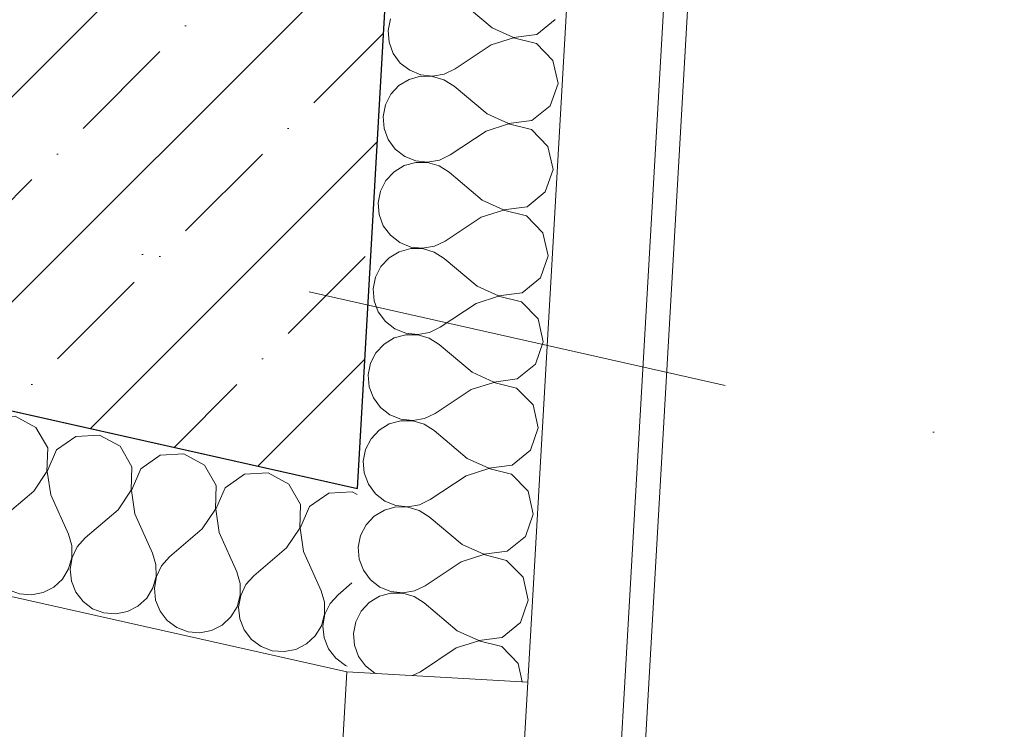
# Model space of a CAD drawing. Header units: millimetres. Extents: x -7213913 to -6935167, y 6129472 to 6353524.
# Tile 87 of 191: x -7189296 to -7188481, y 6156605 to 6157193. Entities that reach past the tile are written whole.
import ezdxf
from ezdxf.enums import TextEntityAlignment as Align

# ---------------------------------------------------------------- set-up
doc = ezdxf.new("R2010")
doc.units = ezdxf.units.MM
doc.header["$MEASUREMENT"] = 0
doc.linetypes.add('Штрихпунктирная', pattern=[670.277762, 352.777767, -176.388884, 0, -141.111112])
for name, color, linetype in [('АР-Стены_внешние_.АР', 7, 'Continuous'), ('АР-Стены_внутренние_пилоны.АР', 7, 'Continuous'), ('АР-Чертеж-Оси_Осевые размеры.АР', 7, 'Continuous')]:
    doc.layers.add(name, color=color, linetype=linetype)
for name, color, linetype, lineweight in [('АР-Стены_внешние_.АР_Ном._пера__1', 7, 'Continuous', 0), ('АР-Стены_внутренние_пилоны.АР_Ном._пера__1', 7, 'Continuous', 15), ('АР-Чертеж-Оси_Осевые размеры.АР_Ном._пера__120', 7, 'Continuous', 0)]:
    doc.layers.add(name, color=color, linetype=linetype, lineweight=lineweight)
doc.styles.add('РЎР“Р•РќР•Р\xa0Р\x98Р\xa0_РЎРўР\x98Р›Р¬_5', font='GOTHIC.TTF')

# ---------------------------------------------------------------- blocks, each defined once
blk = doc.blocks.new('*X522', base_point=(-6566190.34, 6562677.79))
at = {"layer": 'АР-Стены_внешние_.АР_Ном._пера__1', "color": 7, "linetype": 'Continuous', "lineweight": 0}
for p, q in [((-7189647.79, 6156942.68), (-7189659.81, 6156942)), ((-7189630.64, 6156933.36), (-7189647.79, 6156942.68)), ((-7189620.95, 6156916.41), (-7189630.64, 6156933.36)), ((-7189597.58, 6156925.93), (-7189613.59, 6156914.76)), ((-7189578.1, 6156927.02), (-7189597.58, 6156925.93)), ((-7189560.95, 6156917.71), (-7189578.1, 6156927.02)), ((-7189551.25, 6156900.76), (-7189560.95, 6156917.71)), ((-7189621.61, 6156896.91), (-7189620.95, 6156916.41)), ((-7189613.59, 6156914.76), (-7189621.33, 6156896.84)), ((-7189527.89, 6156910.28), (-7189543.9, 6156899.11)), ((-7189508.4, 6156911.37), (-7189527.89, 6156910.28)), ((-7189491.25, 6156902.05), (-7189508.4, 6156911.37)), ((-7189481.56, 6156885.11), (-7189491.25, 6156902.05)), ((-7189632.43, 6156880.66), (-7189621.61, 6156896.91)), ((-7189621.33, 6156896.84), (-7189618.5, 6156877.53)), ((-7189551.92, 6156881.25), (-7189551.25, 6156900.76)), ((-7189543.9, 6156899.11), (-7189551.64, 6156881.19)), ((-7189458.2, 6156894.63), (-7189474.2, 6156883.46)), ((-7189438.71, 6156895.72), (-7189458.2, 6156894.63)), ((-7189421.56, 6156886.4), (-7189438.71, 6156895.72)), ((-7189482.23, 6156865.6), (-7189481.56, 6156885.11)), ((-7189411.87, 6156869.46), (-7189421.56, 6156886.4)), ((-7189632.43, 6156880.66), (-7189659.6, 6156857.48)), ((-7189618.5, 6156877.53), (-7189603.85, 6156844.96)), ((-7189562.74, 6156865.01), (-7189551.92, 6156881.25)), ((-7189551.64, 6156881.19), (-7189548.8, 6156861.88)), ((-7189474.2, 6156883.46), (-7189481.95, 6156865.54)), ((-7189388.51, 6156878.98), (-7189404.51, 6156867.8)), ((-7189369.02, 6156880.07), (-7189388.51, 6156878.98)), ((-7189351.87, 6156870.75), (-7189369.02, 6156880.07)), ((-7189412.53, 6156849.95), (-7189411.87, 6156869.46)), ((-7189342.18, 6156853.8), (-7189351.87, 6156870.75)), ((-7189676.58, 6156867.36), (-7189673.54, 6156860.61)), ((-7189670.78, 6156851.15), (-7189673.54, 6156860.61)), ((-7189562.74, 6156865.01), (-7189589.91, 6156841.83)), ((-7189548.8, 6156861.88), (-7189534.16, 6156829.31)), ((-7189493.05, 6156849.36), (-7189482.23, 6156865.6)), ((-7189481.95, 6156865.54), (-7189479.11, 6156846.23)), ((-7189404.51, 6156867.8), (-7189412.25, 6156849.89)), ((-7189318.81, 6156863.32), (-7189334.82, 6156852.15)), ((-7189299.33, 6156864.41), (-7189318.81, 6156863.32)), ((-7189282.18, 6156855.1), (-7189299.33, 6156864.41)), ((-7189659.6, 6156857.48), (-7189666.14, 6156850.11)), ((-7189342.84, 6156834.3), (-7189342.18, 6156853.8)), ((-7189334.82, 6156852.15), (-7189342.56, 6156834.23)), ((-7189272.49, 6156838.15), (-7189282.18, 6156855.1)), ((-7189670.71, 6156841.3), (-7189670.78, 6156851.15)), ((-7189666.14, 6156850.11), (-7189670.42, 6156841.24)), ((-7189601.09, 6156835.5), (-7189603.85, 6156844.96)), ((-7189493.05, 6156849.36), (-7189520.22, 6156826.18)), ((-7189479.11, 6156846.23), (-7189464.46, 6156813.65)), ((-7189423.36, 6156833.7), (-7189412.53, 6156849.95)), ((-7189412.25, 6156849.89), (-7189409.42, 6156830.57)), ((-7189249.12, 6156847.67), (-7189265.13, 6156836.5)), ((-7189229.63, 6156848.76), (-7189249.12, 6156847.67)), ((-7189212.48, 6156839.44), (-7189229.63, 6156848.76)), ((-7189673.33, 6156831.8), (-7189670.71, 6156841.3)), ((-7189670.42, 6156841.24), (-7189672.11, 6156831.53)), ((-7189589.91, 6156841.83), (-7189596.45, 6156834.46)), ((-7189273.15, 6156818.64), (-7189272.49, 6156838.15)), ((-7189265.13, 6156836.5), (-7189272.87, 6156818.58)), ((-7189202.79, 6156822.5), (-7189212.48, 6156839.44)), ((-7189678.45, 6156823.38), (-7189673.33, 6156831.8)), ((-7189672.11, 6156831.53), (-7189671.09, 6156821.73)), ((-7189601.01, 6156825.65), (-7189601.09, 6156835.5)), ((-7189596.45, 6156834.46), (-7189600.73, 6156825.58)), ((-7189531.39, 6156819.85), (-7189534.16, 6156829.31)), ((-7189423.36, 6156833.7), (-7189450.52, 6156810.52)), ((-7189409.42, 6156830.57), (-7189394.77, 6156798)), ((-7189353.66, 6156818.05), (-7189342.84, 6156834.3)), ((-7189342.56, 6156834.23), (-7189339.73, 6156814.92)), ((-7189179.43, 6156832.02), (-7189195.43, 6156820.85)), ((-7189159.94, 6156833.11), (-7189179.43, 6156832.02)), ((-7189142.79, 6156823.79), (-7189159.94, 6156833.11)), ((-7189685.67, 6156816.68), (-7189678.45, 6156823.38)), ((-7189671.09, 6156821.73), (-7189667.42, 6156812.58)), ((-7189603.64, 6156816.15), (-7189601.01, 6156825.65)), ((-7189600.73, 6156825.58), (-7189602.42, 6156815.88)), ((-7189531.32, 6156809.99), (-7189531.39, 6156819.85)), ((-7189520.22, 6156826.18), (-7189526.76, 6156818.81)), ((-7189203.46, 6156802.99), (-7189202.79, 6156822.5)), ((-7189195.43, 6156820.85), (-7189203.18, 6156802.93)), ((-7189133.1, 6156806.85), (-7189142.79, 6156823.79)), ((-7189688.25, 6156815.36), (-7189685.67, 6156816.68)), ((-7189667.42, 6156812.58), (-7189661.4, 6156804.78)), ((-7189608.75, 6156807.73), (-7189603.64, 6156816.15)), ((-7189602.42, 6156815.88), (-7189601.4, 6156806.08)), ((-7189526.76, 6156818.81), (-7189531.04, 6156809.93)), ((-7189461.7, 6156804.19), (-7189464.46, 6156813.65)), ((-7189353.66, 6156818.05), (-7189380.83, 6156794.87)), ((-7189339.73, 6156814.92), (-7189325.08, 6156782.35)), ((-7189283.97, 6156802.4), (-7189273.15, 6156818.64)), ((-7189272.87, 6156818.58), (-7189270.03, 6156799.27)), ((-7189109.74, 6156816.37), (-7189125.74, 6156805.19)), ((-7189090.25, 6156817.46), (-7189109.74, 6156816.37)), ((-7189073.1, 6156808.14), (-7189090.25, 6156817.46)), ((-7189661.4, 6156804.78), (-7189653.47, 6156798.93)), ((-7189615.98, 6156801.03), (-7189608.75, 6156807.73)), ((-7189601.4, 6156806.08), (-7189597.73, 6156796.93)), ((-7189533.94, 6156800.5), (-7189531.32, 6156809.99)), ((-7189531.04, 6156809.93), (-7189532.73, 6156800.22)), ((-7189461.63, 6156794.34), (-7189461.7, 6156804.19)), ((-7189457.07, 6156803.15), (-7189461.35, 6156794.28)), ((-7189450.52, 6156810.52), (-7189457.07, 6156803.15)), ((-7189133.76, 6156787.34), (-7189133.1, 6156806.85)), ((-7189125.74, 6156805.19), (-7189133.48, 6156787.28)), ((-7189063.41, 6156791.19), (-7189073.1, 6156808.14)), ((-7189653.47, 6156798.93), (-7189644.25, 6156795.47)), ((-7189644.25, 6156795.47), (-7189634.43, 6156794.65)), ((-7189634.43, 6156794.65), (-7189624.76, 6156796.56)), ((-7189624.76, 6156796.56), (-7189615.98, 6156801.03)), ((-7189597.73, 6156796.93), (-7189591.71, 6156789.13)), ((-7189539.06, 6156792.08), (-7189533.94, 6156800.5)), ((-7189532.73, 6156800.22), (-7189531.7, 6156790.42)), ((-7189392.01, 6156788.54), (-7189394.77, 6156798)), ((-7189283.97, 6156802.4), (-7189311.14, 6156779.22)), ((-7189270.03, 6156799.27), (-7189255.39, 6156766.7)), ((-7189214.28, 6156786.75), (-7189203.46, 6156802.99)), ((-7189203.18, 6156802.93), (-7189200.34, 6156783.62)), ((-7189040.04, 6156800.71), (-7189056.05, 6156789.54)), ((-7189020.56, 6156801.8), (-7189040.04, 6156800.71)), ((-7189016.62, 6156799.67), (-7189020.56, 6156801.8)), ((-7189591.71, 6156789.13), (-7189583.78, 6156783.28)), ((-7189546.29, 6156785.37), (-7189539.06, 6156792.08)), ((-7189531.7, 6156790.42), (-7189528.04, 6156781.28)), ((-7189464.25, 6156784.84), (-7189461.63, 6156794.34)), ((-7189461.35, 6156794.28), (-7189463.04, 6156784.57)), ((-7189391.94, 6156778.69), (-7189392.01, 6156788.54)), ((-7189387.37, 6156787.5), (-7189391.65, 6156778.63)), ((-7189380.83, 6156794.87), (-7189387.37, 6156787.5)), ((-7189144.59, 6156771.09), (-7189133.76, 6156787.34)), ((-7189133.48, 6156787.28), (-7189130.65, 6156767.96)), ((-7189064.07, 6156771.69), (-7189063.41, 6156791.19)), ((-7189056.05, 6156789.54), (-7189063.79, 6156771.62)), ((-7189583.78, 6156783.28), (-7189574.55, 6156779.81)), ((-7189574.55, 6156779.81), (-7189564.73, 6156779)), ((-7189564.73, 6156779), (-7189555.07, 6156780.9)), ((-7189555.07, 6156780.9), (-7189546.29, 6156785.37)), ((-7189528.04, 6156781.28), (-7189522.01, 6156773.48)), ((-7189469.37, 6156776.42), (-7189464.25, 6156784.84)), ((-7189463.04, 6156784.57), (-7189462.01, 6156774.77)), ((-7189394.56, 6156769.19), (-7189391.94, 6156778.69)), ((-7189391.65, 6156778.63), (-7189393.34, 6156768.92)), ((-7189322.32, 6156772.89), (-7189325.08, 6156782.35)), ((-7189311.14, 6156779.22), (-7189317.68, 6156771.85)), ((-7189214.28, 6156786.75), (-7189241.45, 6156763.57)), ((-7189200.34, 6156783.62), (-7189185.69, 6156751.04)), ((-7189522.01, 6156773.48), (-7189514.09, 6156767.63)), ((-7189476.59, 6156769.72), (-7189469.37, 6156776.42)), ((-7189462.01, 6156774.77), (-7189458.35, 6156765.62)), ((-7189322.24, 6156763.04), (-7189322.32, 6156772.89)), ((-7189317.68, 6156771.85), (-7189321.96, 6156762.97)), ((-7189144.59, 6156771.09), (-7189171.76, 6156747.91)), ((-7189074.89, 6156755.44), (-7189064.07, 6156771.69)), ((-7189063.79, 6156771.62), (-7189060.96, 6156752.31)), ((-7189514.09, 6156767.63), (-7189504.86, 6156764.16)), ((-7189504.86, 6156764.16), (-7189495.04, 6156763.35)), ((-7189495.04, 6156763.35), (-7189485.37, 6156765.25)), ((-7189485.37, 6156765.25), (-7189476.59, 6156769.72)), ((-7189458.35, 6156765.62), (-7189452.32, 6156757.83)), ((-7189399.68, 6156760.77), (-7189394.56, 6156769.19)), ((-7189393.34, 6156768.92), (-7189392.32, 6156759.12)), ((-7189324.87, 6156753.54), (-7189322.24, 6156763.04)), ((-7189321.96, 6156762.97), (-7189323.65, 6156753.27)), ((-7189252.62, 6156757.24), (-7189255.39, 6156766.7)), ((-7189241.45, 6156763.57), (-7189247.99, 6156756.2)), ((-7189130.65, 6156767.96), (-7189116, 6156735.39)), ((-7189452.32, 6156757.83), (-7189444.39, 6156751.97)), ((-7189406.9, 6156754.07), (-7189399.68, 6156760.77)), ((-7189392.32, 6156759.12), (-7189388.65, 6156749.97)), ((-7189252.55, 6156747.38), (-7189252.62, 6156757.24)), ((-7189247.99, 6156756.2), (-7189252.27, 6156747.32)), ((-7189074.89, 6156755.44), (-7189102.06, 6156732.26)), ((-7189444.39, 6156751.97), (-7189435.17, 6156748.51)), ((-7189435.17, 6156748.51), (-7189425.35, 6156747.7)), ((-7189425.35, 6156747.7), (-7189415.68, 6156749.6)), ((-7189415.68, 6156749.6), (-7189406.9, 6156754.07)), ((-7189388.65, 6156749.97), (-7189382.63, 6156742.17)), ((-7189329.98, 6156745.12), (-7189324.87, 6156753.54)), ((-7189323.65, 6156753.27), (-7189322.63, 6156743.47)), ((-7189255.17, 6156737.89), (-7189252.55, 6156747.38)), ((-7189252.27, 6156747.32), (-7189253.96, 6156737.61)), ((-7189182.93, 6156741.58), (-7189185.69, 6156751.04)), ((-7189171.76, 6156747.91), (-7189178.3, 6156740.54)), ((-7189060.96, 6156752.31), (-7189046.31, 6156719.74)), ((-7189382.63, 6156742.17), (-7189374.7, 6156736.32)), ((-7189345.99, 6156733.95), (-7189337.21, 6156738.42)), ((-7189337.21, 6156738.42), (-7189329.98, 6156745.12)), ((-7189322.63, 6156743.47), (-7189318.96, 6156734.32)), ((-7189182.86, 6156731.73), (-7189182.93, 6156741.58)), ((-7189178.3, 6156740.54), (-7189182.58, 6156731.67)), ((-7189374.7, 6156736.32), (-7189365.48, 6156732.86)), ((-7189365.48, 6156732.86), (-7189355.66, 6156732.04)), ((-7189355.66, 6156732.04), (-7189345.99, 6156733.95)), ((-7189318.96, 6156734.32), (-7189312.94, 6156726.52)), ((-7189260.29, 6156729.47), (-7189255.17, 6156737.89)), ((-7189253.96, 6156737.61), (-7189252.93, 6156727.81)), ((-7189185.48, 6156722.23), (-7189182.86, 6156731.73)), ((-7189182.58, 6156731.67), (-7189184.27, 6156721.96)), ((-7189113.24, 6156725.93), (-7189116, 6156735.39)), ((-7189102.06, 6156732.26), (-7189108.6, 6156724.89)), ((-7189312.94, 6156726.52), (-7189305.01, 6156720.67)), ((-7189276.3, 6156718.29), (-7189267.52, 6156722.76)), ((-7189267.52, 6156722.76), (-7189260.29, 6156729.47)), ((-7189252.93, 6156727.81), (-7189249.27, 6156718.67)), ((-7189190.6, 6156713.81), (-7189185.48, 6156722.23)), ((-7189184.27, 6156721.96), (-7189183.24, 6156712.16)), ((-7189113.17, 6156716.08), (-7189113.24, 6156725.93)), ((-7189108.6, 6156724.89), (-7189112.88, 6156716.02)), ((-7189020.83, 6156726.45), (-7189032.37, 6156716.61)), ((-7189305.01, 6156720.67), (-7189295.79, 6156717.2)), ((-7189295.79, 6156717.2), (-7189285.96, 6156716.39)), ((-7189285.96, 6156716.39), (-7189276.3, 6156718.29)), ((-7189249.27, 6156718.67), (-7189243.24, 6156710.87)), ((-7189197.82, 6156707.11), (-7189190.6, 6156713.81)), ((-7189115.79, 6156706.58), (-7189113.17, 6156716.08)), ((-7189112.88, 6156716.02), (-7189114.57, 6156706.31)), ((-7189043.55, 6156710.28), (-7189046.31, 6156719.74)), ((-7189032.37, 6156716.61), (-7189038.91, 6156709.24)), ((-7189243.24, 6156710.87), (-7189235.32, 6156705.02)), ((-7189206.6, 6156702.64), (-7189197.82, 6156707.11)), ((-7189183.24, 6156712.16), (-7189179.58, 6156703.01)), ((-7189120.91, 6156698.16), (-7189115.79, 6156706.58)), ((-7189114.57, 6156706.31), (-7189113.55, 6156696.51)), ((-7189043.47, 6156700.43), (-7189043.55, 6156710.28)), ((-7189038.91, 6156709.24), (-7189043.19, 6156700.36)), ((-7189235.32, 6156705.02), (-7189226.09, 6156701.55)), ((-7189226.09, 6156701.55), (-7189216.27, 6156700.74)), ((-7189216.27, 6156700.74), (-7189206.6, 6156702.64)), ((-7189179.58, 6156703.01), (-7189173.55, 6156695.22)), ((-7189128.13, 6156691.46), (-7189120.91, 6156698.16)), ((-7189046.1, 6156690.93), (-7189043.47, 6156700.43)), ((-7189043.19, 6156700.36), (-7189044.88, 6156690.66)), ((-7189173.55, 6156695.22), (-7189165.62, 6156689.36)), ((-7189165.62, 6156689.36), (-7189156.4, 6156685.9)), ((-7189136.91, 6156686.99), (-7189128.13, 6156691.46)), ((-7189113.55, 6156696.51), (-7189109.88, 6156687.36)), ((-7189051.21, 6156682.51), (-7189046.1, 6156690.93)), ((-7189044.88, 6156690.66), (-7189043.86, 6156680.86)), ((-7189156.4, 6156685.9), (-7189146.58, 6156685.09)), ((-7189146.58, 6156685.09), (-7189136.91, 6156686.99)), ((-7189109.88, 6156687.36), (-7189103.86, 6156679.56)), ((-7189058.44, 6156675.81), (-7189051.21, 6156682.51)), ((-7189103.86, 6156679.56), (-7189095.93, 6156673.71)), ((-7189095.93, 6156673.71), (-7189086.71, 6156670.25)), ((-7189067.22, 6156671.33), (-7189058.44, 6156675.81)), ((-7189043.86, 6156680.86), (-7189040.19, 6156671.71)), ((-7189086.71, 6156670.25), (-7189076.89, 6156669.43)), ((-7189076.89, 6156669.43), (-7189067.22, 6156671.33)), ((-7189040.19, 6156671.71), (-7189034.17, 6156663.91)), ((-7189034.17, 6156663.91), (-7189026.24, 6156658.06)), ((-7189026.24, 6156658.06), (-7189024.79, 6156657.51))]:
    blk.add_line(p, q, dxfattribs=at)
blk = doc.blocks.new('Стена_269_1', base_point=(-7189691.18, 6156802.35))
at = {"layer": 'АР-Стены_внешние_.АР_Ном._пера__1', "color": 7, "linetype": 'Continuous', "lineweight": 0, "flags": 128}
for points in [[(-7189016.34, 6156804.52), (-7189658.31, 6156948.7)], [(-7189691.18, 6156802.35), (-7189025.07, 6156652.74)]]:
    blk.add_lwpolyline(points, dxfattribs=at)
at = {"layer": 'АР-Стены_внешние_.АР', "color": 7, "lineweight": 0}
blk.add_blockref('*X522', (-6566190.34, 6562677.79), dxfattribs=at)
blk = doc.blocks.new('*X605', base_point=(-6566190.34, 6562677.79))
at = {"layer": 'АР-Стены_внешние_.АР_Ном._пера__1', "color": 7, "linetype": 'Continuous', "lineweight": 0}
for p, q in [((-7188904.98, 6157185.94), (-7188932.28, 6157208.97)), ((-7188989.05, 6157193.39), (-7188990.96, 6157183.72)), ((-7188904.98, 6157185.94), (-7188887.19, 6157177.9)), ((-7188867.84, 6157180.42), (-7188852.69, 6157192.74)), ((-7188990.96, 6157183.72), (-7188990.17, 6157173.9)), ((-7188887.19, 6157177.9), (-7188867.84, 6157180.42)), ((-7188990.17, 6157173.9), (-7188986.72, 6157164.67)), ((-7188905.8, 6157171.67), (-7188935.55, 6157151.92)), ((-7188887.21, 6157177.61), (-7188905.8, 6157171.67)), ((-7188868.27, 6157172.89), (-7188887.21, 6157177.61)), ((-7188854.64, 6157158.92), (-7188868.27, 6157172.89)), ((-7188986.72, 6157164.67), (-7188980.87, 6157156.74)), ((-7188980.87, 6157156.74), (-7188973.09, 6157150.7)), ((-7188850.39, 6157139.87), (-7188854.64, 6157158.92)), ((-7188964.02, 6157145.78), (-7188973.52, 6157143.17)), ((-7188973.09, 6157150.7), (-7188963.95, 6157147.02)), ((-7188954.16, 6157145.69), (-7188964.02, 6157145.78)), ((-7188963.95, 6157147.02), (-7188954.15, 6157145.98)), ((-7188944.71, 6157142.91), (-7188954.16, 6157145.69)), ((-7188954.15, 6157145.98), (-7188944.44, 6157147.65)), ((-7188944.44, 6157147.65), (-7188935.55, 6157151.92)), ((-7188981.95, 6157138.07), (-7188988.66, 6157130.85)), ((-7188973.52, 6157143.17), (-7188981.95, 6157138.07)), ((-7188936.37, 6157137.66), (-7188944.71, 6157142.91)), ((-7188909.08, 6157114.63), (-7188936.37, 6157137.66)), ((-7188856.79, 6157121.43), (-7188850.39, 6157139.87)), ((-7188988.66, 6157130.85), (-7188993.15, 6157122.08)), ((-7188993.15, 6157122.08), (-7188995.06, 6157112.41)), ((-7188871.94, 6157109.11), (-7188856.79, 6157121.43)), ((-7188909.08, 6157114.63), (-7188891.29, 6157106.59)), ((-7188995.06, 6157112.41), (-7188994.27, 6157102.59)), ((-7188891.31, 6157106.3), (-7188909.9, 6157100.36)), ((-7188872.37, 6157101.58), (-7188891.31, 6157106.3)), ((-7188891.29, 6157106.59), (-7188871.94, 6157109.11)), ((-7188994.27, 6157102.59), (-7188990.82, 6157093.36)), ((-7188909.9, 6157100.36), (-7188939.65, 6157080.61)), ((-7188858.74, 6157087.61), (-7188872.37, 6157101.58)), ((-7188990.82, 6157093.36), (-7188984.97, 6157085.43)), ((-7188984.97, 6157085.43), (-7188977.19, 6157079.39)), ((-7188948.54, 6157076.34), (-7188939.65, 6157080.61)), ((-7188854.49, 6157068.56), (-7188858.74, 6157087.61)), ((-7188977.62, 6157071.86), (-7188986.05, 6157066.76)), ((-7188968.12, 6157074.47), (-7188977.62, 6157071.86)), ((-7188977.19, 6157079.39), (-7188968.05, 6157075.71)), ((-7188958.26, 6157074.38), (-7188968.12, 6157074.47)), ((-7188968.05, 6157075.71), (-7188958.25, 6157074.67)), ((-7188948.81, 6157071.6), (-7188958.26, 6157074.38)), ((-7188958.25, 6157074.67), (-7188948.54, 6157076.34)), ((-7188986.05, 6157066.76), (-7188992.76, 6157059.54)), ((-7188940.47, 6157066.35), (-7188948.81, 6157071.6)), ((-7188913.18, 6157043.31), (-7188940.47, 6157066.35)), ((-7188860.89, 6157050.12), (-7188854.49, 6157068.56)), ((-7188992.76, 6157059.54), (-7188997.25, 6157050.77)), ((-7188997.25, 6157050.77), (-7188999.16, 6157041.1)), ((-7188876.03, 6157037.8), (-7188860.89, 6157050.12)), ((-7188999.16, 6157041.1), (-7188998.37, 6157031.28)), ((-7188913.18, 6157043.31), (-7188895.39, 6157035.28)), ((-7188998.37, 6157031.28), (-7188994.92, 6157022.05)), ((-7188895.41, 6157034.99), (-7188914, 6157029.05)), ((-7188876.47, 6157030.27), (-7188895.41, 6157034.99)), ((-7188895.39, 6157035.28), (-7188876.03, 6157037.8)), ((-7188914, 6157029.05), (-7188943.75, 6157009.3)), ((-7188862.84, 6157016.3), (-7188876.47, 6157030.27)), ((-7188994.92, 6157022.05), (-7188989.07, 6157014.12)), ((-7188858.59, 6156997.25), (-7188862.84, 6157016.3)), ((-7188989.07, 6157014.12), (-7188981.29, 6157008.08)), ((-7188981.29, 6157008.08), (-7188972.15, 6157004.4)), ((-7188952.64, 6157005.03), (-7188943.75, 6157009.3)), ((-7188981.72, 6157000.55), (-7188990.15, 6156995.44)), ((-7188972.22, 6157003.16), (-7188981.72, 6157000.55)), ((-7188962.36, 6157003.07), (-7188972.22, 6157003.16)), ((-7188972.15, 6157004.4), (-7188962.35, 6157003.36)), ((-7188952.91, 6157000.29), (-7188962.36, 6157003.07)), ((-7188962.35, 6157003.36), (-7188952.64, 6157005.03)), ((-7188944.57, 6156995.04), (-7188952.91, 6157000.29)), ((-7188990.15, 6156995.44), (-7188996.86, 6156988.23)), ((-7188917.28, 6156972), (-7188944.57, 6156995.04)), ((-7188864.99, 6156978.81), (-7188858.59, 6156997.25)), ((-7188996.86, 6156988.23), (-7189001.35, 6156979.46)), ((-7189001.35, 6156979.46), (-7189003.26, 6156969.79)), ((-7188880.13, 6156966.49), (-7188864.99, 6156978.81)), ((-7189003.26, 6156969.79), (-7189002.47, 6156959.97)), ((-7188917.28, 6156972), (-7188899.49, 6156963.97)), ((-7188899.49, 6156963.97), (-7188880.13, 6156966.49)), ((-7189002.47, 6156959.97), (-7188999.02, 6156950.74)), ((-7188899.51, 6156963.68), (-7188918.1, 6156957.74)), ((-7188880.57, 6156958.96), (-7188899.51, 6156963.68)), ((-7188866.94, 6156944.99), (-7188880.57, 6156958.96)), ((-7188999.02, 6156950.74), (-7188993.17, 6156942.8)), ((-7188918.1, 6156957.74), (-7188947.85, 6156937.99)), ((-7188993.17, 6156942.8), (-7188985.39, 6156936.77)), ((-7188862.69, 6156925.94), (-7188866.94, 6156944.99)), ((-7188985.39, 6156936.77), (-7188976.25, 6156933.09)), ((-7188966.45, 6156932.05), (-7188956.74, 6156933.72)), ((-7188956.74, 6156933.72), (-7188947.85, 6156937.99)), ((-7188985.82, 6156929.24), (-7188994.25, 6156924.13)), ((-7188976.32, 6156931.85), (-7188985.82, 6156929.24)), ((-7188966.46, 6156931.76), (-7188976.32, 6156931.85)), ((-7188976.25, 6156933.09), (-7188966.45, 6156932.05)), ((-7188957.01, 6156928.98), (-7188966.46, 6156931.76)), ((-7188948.67, 6156923.73), (-7188957.01, 6156928.98)), ((-7188869.09, 6156907.5), (-7188862.69, 6156925.94)), ((-7188994.25, 6156924.13), (-7189000.96, 6156916.92)), ((-7188921.38, 6156900.69), (-7188948.67, 6156923.73)), ((-7189000.96, 6156916.92), (-7189005.45, 6156908.15)), ((-7189005.45, 6156908.15), (-7189007.36, 6156898.48)), ((-7188884.23, 6156895.18), (-7188869.09, 6156907.5)), ((-7189007.36, 6156898.48), (-7189006.57, 6156888.66)), ((-7188921.38, 6156900.69), (-7188903.59, 6156892.66)), ((-7188903.59, 6156892.66), (-7188884.23, 6156895.18)), ((-7189006.57, 6156888.66), (-7189003.11, 6156879.43)), ((-7188922.2, 6156886.43), (-7188951.95, 6156866.68)), ((-7188903.61, 6156892.37), (-7188922.2, 6156886.43)), ((-7188884.67, 6156887.65), (-7188903.61, 6156892.37)), ((-7188871.04, 6156873.68), (-7188884.67, 6156887.65)), ((-7189003.11, 6156879.43), (-7188997.27, 6156871.49)), ((-7188997.27, 6156871.49), (-7188989.49, 6156865.46)), ((-7188866.79, 6156854.63), (-7188871.04, 6156873.68)), ((-7188980.42, 6156860.54), (-7188989.92, 6156857.93)), ((-7188989.49, 6156865.46), (-7188980.34, 6156861.78)), ((-7188970.56, 6156860.45), (-7188980.42, 6156860.54)), ((-7188980.34, 6156861.78), (-7188970.55, 6156860.74)), ((-7188961.11, 6156857.67), (-7188970.56, 6156860.45)), ((-7188970.55, 6156860.74), (-7188960.84, 6156862.41)), ((-7188960.84, 6156862.41), (-7188951.95, 6156866.68)), ((-7188998.35, 6156852.82), (-7189005.06, 6156845.61)), ((-7188989.92, 6156857.93), (-7188998.35, 6156852.82)), ((-7188952.77, 6156852.41), (-7188961.11, 6156857.67)), ((-7188925.48, 6156829.38), (-7188952.77, 6156852.41)), ((-7188873.19, 6156836.19), (-7188866.79, 6156854.63)), ((-7189005.06, 6156845.61), (-7189009.54, 6156836.84)), ((-7189009.54, 6156836.84), (-7189011.46, 6156827.17)), ((-7188888.33, 6156823.87), (-7188873.19, 6156836.19)), ((-7188925.48, 6156829.38), (-7188907.69, 6156821.35)), ((-7189011.46, 6156827.17), (-7189010.66, 6156817.35)), ((-7188907.71, 6156821.06), (-7188926.3, 6156815.12)), ((-7188888.77, 6156816.34), (-7188907.71, 6156821.06)), ((-7188907.69, 6156821.35), (-7188888.33, 6156823.87)), ((-7189010.66, 6156817.35), (-7189007.21, 6156808.12)), ((-7188926.3, 6156815.12), (-7188956.05, 6156795.37)), ((-7188875.14, 6156802.37), (-7188888.77, 6156816.34)), ((-7189007.21, 6156808.12), (-7189001.37, 6156800.18)), ((-7189001.37, 6156800.18), (-7188993.59, 6156794.15)), ((-7188964.94, 6156791.1), (-7188956.05, 6156795.37)), ((-7188870.89, 6156783.32), (-7188875.14, 6156802.37)), ((-7188984.52, 6156789.23), (-7188994.02, 6156786.62)), ((-7188993.59, 6156794.15), (-7188984.44, 6156790.47)), ((-7188974.66, 6156789.14), (-7188984.52, 6156789.23)), ((-7188984.44, 6156790.47), (-7188974.65, 6156789.42)), ((-7188965.21, 6156786.36), (-7188974.66, 6156789.14)), ((-7188974.65, 6156789.42), (-7188964.94, 6156791.1)), ((-7189002.45, 6156781.51), (-7189009.16, 6156774.3)), ((-7188994.02, 6156786.62), (-7189002.45, 6156781.51)), ((-7188956.87, 6156781.1), (-7188965.21, 6156786.36)), ((-7188929.58, 6156758.07), (-7188956.87, 6156781.1)), ((-7188877.29, 6156764.88), (-7188870.89, 6156783.32)), ((-7189009.16, 6156774.3), (-7189013.64, 6156765.52)), ((-7189013.64, 6156765.52), (-7189015.56, 6156755.86)), ((-7188892.43, 6156752.56), (-7188877.29, 6156764.88)), ((-7189015.56, 6156755.86), (-7189014.76, 6156746.04)), ((-7188929.58, 6156758.07), (-7188911.79, 6156750.04)), ((-7188911.81, 6156749.75), (-7188930.4, 6156743.81)), ((-7188892.87, 6156745.03), (-7188911.81, 6156749.75)), ((-7188911.79, 6156750.04), (-7188892.43, 6156752.56)), ((-7189014.76, 6156746.04), (-7189011.31, 6156736.81)), ((-7188930.4, 6156743.81), (-7188960.15, 6156724.06)), ((-7188879.24, 6156731.06), (-7188892.87, 6156745.03)), ((-7189011.31, 6156736.81), (-7189005.47, 6156728.87)), ((-7188874.99, 6156712), (-7188879.24, 6156731.06)), ((-7189005.47, 6156728.87), (-7188997.69, 6156722.84)), ((-7188997.69, 6156722.84), (-7188988.54, 6156719.16)), ((-7188969.04, 6156719.79), (-7188960.15, 6156724.06)), ((-7188998.12, 6156715.31), (-7189006.55, 6156710.2)), ((-7188988.62, 6156717.91), (-7188998.12, 6156715.31)), ((-7188978.76, 6156717.83), (-7188988.62, 6156717.91)), ((-7188988.54, 6156719.16), (-7188978.75, 6156718.11)), ((-7188969.31, 6156715.05), (-7188978.76, 6156717.83)), ((-7188978.75, 6156718.11), (-7188969.04, 6156719.79)), ((-7188960.97, 6156709.79), (-7188969.31, 6156715.05)), ((-7189006.55, 6156710.2), (-7189013.26, 6156702.99)), ((-7188933.68, 6156686.76), (-7188960.97, 6156709.79)), ((-7188881.39, 6156693.57), (-7188874.99, 6156712)), ((-7189013.26, 6156702.99), (-7189017.74, 6156694.21)), ((-7189017.74, 6156694.21), (-7189019.66, 6156684.55)), ((-7188896.53, 6156681.25), (-7188881.39, 6156693.57)), ((-7189019.66, 6156684.55), (-7189018.86, 6156674.73)), ((-7188933.68, 6156686.76), (-7188915.89, 6156678.73)), ((-7188915.89, 6156678.73), (-7188896.53, 6156681.25)), ((-7189018.86, 6156674.73), (-7189015.41, 6156665.5)), ((-7188915.91, 6156678.44), (-7188934.5, 6156672.5)), ((-7188896.97, 6156673.72), (-7188915.91, 6156678.44)), ((-7188883.34, 6156659.75), (-7188896.97, 6156673.72)), ((-7189015.41, 6156665.5), (-7189009.57, 6156657.56)), ((-7188934.5, 6156672.5), (-7188964.25, 6156652.74)), ((-7189009.57, 6156657.56), (-7189001.78, 6156651.52)), ((-7188879.91, 6156644.4), (-7188883.34, 6156659.75)), ((-7189001.78, 6156651.52), (-7189001.43, 6156651.38)), ((-7188970.76, 6156649.62), (-7188964.25, 6156652.74))]:
    blk.add_line(p, q, dxfattribs=at)
blk = doc.blocks.new('Стена_312_1', base_point=(-7188981.16, 6157416.56))
at = {"layer": 'АР-Стены_внешние_.АР_Ном._пера__1', "color": 7, "linetype": 'Continuous', "lineweight": 0}
for p, q in [((-7188875.31, 6156644.13), (-7188831.4, 6157407.95)), ((-7188795.45, 6156639.54), (-7188751.53, 6157403.36))]:
    blk.add_line(p, q, dxfattribs=at)
at = {"layer": 'АР-Стены_внешние_.АР_Ном._пера__1', "color": 7, "linetype": 'Continuous', "lineweight": 0, "flags": 128}
for points in [[(-7188981.16, 6157416.56), (-7189016.34, 6156804.52)], [(-7188775.48, 6156638.39), (-7188731.57, 6157402.21)], [(-7188875.31, 6156644.13), (-7189025.07, 6156652.74)]]:
    blk.add_lwpolyline(points, dxfattribs=at)
at = {"layer": 'АР-Стены_внешние_.АР', "color": 7, "lineweight": 0}
blk.add_blockref('*X605', (-6566190.34, 6562677.79), dxfattribs=at)
blk = doc.blocks.new('Стена_360_1', base_point=(-7189025.07, 6156652.74))
at = {"layer": 'АР-Стены_внешние_.АР_Ном._пера__1', "color": 7, "linetype": 'Continuous', "lineweight": 0}
for p, q in [((-7188918.47, 6155893.47), (-7188875.31, 6156644.13)), ((-7188849.52, 6155699.01), (-7188795.45, 6156639.54))]:
    blk.add_line(p, q, dxfattribs=at)
at = {"layer": 'АР-Стены_внешние_.АР_Ном._пера__1', "color": 7, "linetype": 'Continuous', "lineweight": 0, "flags": 128}
for points in [[(-7189025.07, 6156652.74), (-7189065, 6155958.22)], [(-7188875.31, 6156644.13), (-7189025.07, 6156652.74)], [(-7188834.88, 6155605.08), (-7188775.48, 6156638.39)]]:
    blk.add_lwpolyline(points, dxfattribs=at)
blk = doc.blocks.new('Стена_400_1', base_point=(-7188993.07, 6157209.26))
at = {"layer": 'АР-Стены_внутренние_пилоны.АР', "linetype": 'Continuous', "lineweight": 0, "true_color": 0x000000}
h = blk.add_hatch(dxfattribs=at)
h.set_pattern_fill('ЖЕЛЕЗОБЕТОН__PROJECT__0001', color=18, style=0, pattern_type=2)
h.set_pattern_definition([(45, (-6566190.34, 6562677.8), (-84.852814, 84.852814), []), (45, (-6566232.77, 6562720.22), (-84.852814, 84.852814), [90, -30, 0, -30])])
h.paths.add_polyline_path([(-7188993.07, 6157209.26), (-7189911.08, 6157415.43), (-7189998.73, 6157025.16), (-7189016.34, 6156804.52)])
at = {"layer": 'АР-Стены_внутренние_пилоны.АР_Ном._пера__1', "color": 7, "linetype": 'Continuous', "lineweight": 30, "flags": 128}
for points in [[(-7189016.34, 6156804.52), (-7188993.07, 6157209.26)], [(-7189998.73, 6157025.16), (-7189016.34, 6156804.52)]]:
    blk.add_lwpolyline(points, dxfattribs=at)
blk = doc.blocks.new('Стандартный Маркер Сетки[126]_1', base_point=(-7212924.85, 6162327.98))
at = {"layer": 'АР-Чертеж-Оси_Осевые размеры.АР_Ном._пера__120', "color": 7, "linetype": 'Штрихпунктирная', "lineweight": 0}
blk.add_line((-7211949.15, 6162108.84), (-7187848.6, 6156695.99), dxfattribs=at)
at = {"layer": 'АР-Чертеж-Оси_Осевые размеры.АР_Ном._пера__120', "color": 7, "lineweight": 0, "style": 'РЎР“Р•РќР•Р\xa0Р\x98Р\xa0_РЎРўР\x98Р›Р¬_5'}
blk.add_attdef('AC_MarkerText_1', text='', height=350, rotation=347.34172, dxfattribs=at).set_placement((-7213342.76, 6162618.62), align=Align.TOP_CENTER)
blk = doc.blocks.new('Стандартный Маркер Сетки[182]_1', base_point=(-7212924.85, 6162327.98))
at = {"layer": 'АР-Чертеж-Оси_Осевые размеры.АР_Ном._пера__120', "color": 7, "linetype": 'Штрихпунктирная', "lineweight": 0}
blk.add_line((-7211949.15, 6162108.84), (-7187848.6, 6156695.99), dxfattribs=at)
at = {"layer": 'АР-Чертеж-Оси_Осевые размеры.АР_Ном._пера__120', "color": 7, "lineweight": 0, "style": 'РЎР“Р•РќР•Р\xa0Р\x98Р\xa0_РЎРўР\x98Р›Р¬_5'}
blk.add_attdef('AC_MarkerText_1', text='', height=350, rotation=347.34172, dxfattribs=at).set_placement((-7213342.76, 6162618.62), align=Align.TOP_CENTER)
blk = doc.blocks.new('Стандартный Маркер Сетки[193]_1', base_point=(-7212924.85, 6162327.98))
at = {"layer": 'АР-Чертеж-Оси_Осевые размеры.АР_Ном._пера__120', "color": 7, "linetype": 'Штрихпунктирная', "lineweight": 0}
blk.add_line((-7211949.15, 6162108.84), (-7187848.6, 6156695.99), dxfattribs=at)
at = {"layer": 'АР-Чертеж-Оси_Осевые размеры.АР_Ном._пера__120', "color": 7, "lineweight": 0, "style": 'РЎР“Р•РќР•Р\xa0Р\x98Р\xa0_РЎРўР\x98Р›Р¬_5'}
blk.add_attdef('AC_MarkerText_1', text='', height=350, rotation=347.34172, dxfattribs=at).set_placement((-7213342.76, 6162618.62), align=Align.TOP_CENTER)
blk = doc.blocks.new('Стандартный Маркер Сетки[202]_1', base_point=(-7212924.85, 6162327.98))
at = {"layer": 'АР-Чертеж-Оси_Осевые размеры.АР_Ном._пера__120', "color": 7, "linetype": 'Штрихпунктирная', "lineweight": 0}
blk.add_line((-7211949.15, 6162108.84), (-7187848.6, 6156695.99), dxfattribs=at)
at = {"layer": 'АР-Чертеж-Оси_Осевые размеры.АР_Ном._пера__120', "color": 7, "lineweight": 0, "style": 'РЎР“Р•РќР•Р\xa0Р\x98Р\xa0_РЎРўР\x98Р›Р¬_5'}
blk.add_attdef('AC_MarkerText_1', text='', height=350, rotation=347.34172, dxfattribs=at).set_placement((-7213342.76, 6162618.62), align=Align.TOP_CENTER)

msp = doc.modelspace()

# ---------------------------------------------------------------- block references
at = {"layer": 'АР-Стены_внешние_.АР', "color": 7, "lineweight": 0}
for name, p in [('Стена_312_1', (-7188981.16, 6157416.56)), ('Стена_269_1', (-7189691.18, 6156802.35)), ('Стена_360_1', (-7189025.07, 6156652.74))]:
    msp.add_blockref(name, p, dxfattribs=at)
at = {"layer": 'АР-Стены_внутренние_пилоны.АР', "color": 7, "lineweight": 0}
msp.add_blockref('Стена_400_1', (-7188993.07, 6157209.26), dxfattribs=at)
at = {"layer": 'АР-Чертеж-Оси_Осевые размеры.АР', "color": 8, "linetype": 'Continuous', "lineweight": 15}
for name in ['Стандартный Маркер Сетки[126]_1', 'Стандартный Маркер Сетки[182]_1', 'Стандартный Маркер Сетки[193]_1', 'Стандартный Маркер Сетки[202]_1']:
    msp.add_blockref(name, (-7212924.85, 6162327.98), dxfattribs=at)

doc.saveas('drawing.dxf')
